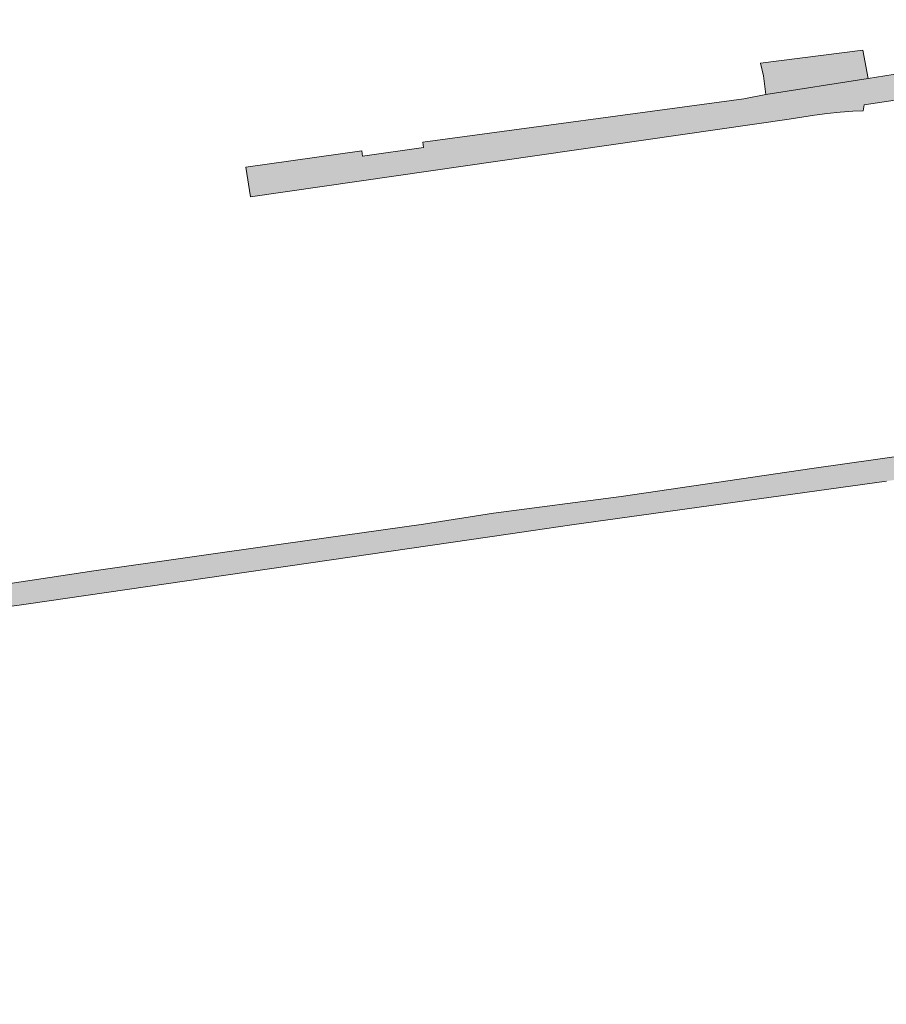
# Model space of a CAD drawing. Extents: x 97094 to 109644, y 463509 to 471969.
# Tile 190 of 256: x 103204 to 103259, y 468657 to 468719. Entities that reach past the tile are written whole.
import ezdxf

# ---------------------------------------------------------------- set-up
doc = ezdxf.new("R2010")
doc.units = 0
doc.layers.add('109 Onkruidbestrijding elementen', color=6, linetype='Continuous', lineweight=20, true_color=0xff00ff)

msp = doc.modelspace()

# ---------------------------------------------------------------- hatches: boundary and pattern name
at = {"layer": '109 Onkruidbestrijding elementen', "true_color": 0xff00ff}
for points in [[(103268.078, 468719.079), (103268.468, 468717.401), (103260.529, 468716.008), (103257.894, 468715.593), (103251.414, 468714.573), (103250.024, 468714.309), (103229.708, 468711.571), (103229.742, 468711.228), (103225.886, 468710.686), (103225.844, 468711.01), (103218.501, 468709.984), (103218.796, 468708.112), (103252.889, 468713.024), (103253.692, 468713.157), (103254.497, 468713.274), (103255.305, 468713.375), (103256.114, 468713.46), (103256.925, 468713.528), (103257.582, 468713.539), (103257.645, 468713.919), (103266.028, 468715.197), (103295.508, 468721.849), (103296.098, 468719.828), (103296.101, 468719.817), (103296.103, 468719.806), (103296.105, 468719.795), (103296.107, 468719.783), (103296.109, 468719.772), (103296.111, 468719.761), (103296.112, 468719.749), (103296.114, 468719.738), (103296.115, 468719.727), (103296.116, 468719.715), (103296.116, 468719.704), (103296.117, 468719.692), (103296.117, 468719.681), (103296.117, 468719.67), (103296.117, 468719.658), (103296.117, 468719.647), (103296.117, 468719.635), (103296.116, 468719.624), (103296.115, 468719.613), (103296.114, 468719.601), (103296.113, 468719.59), (103296.112, 468719.578), (103296.11, 468719.567), (103296.109, 468719.556), (103296.107, 468719.545), (103296.105, 468719.533), (103296.102, 468719.522), (103296.1, 468719.511), (103296.097, 468719.5), (103296.094, 468719.489), (103296.091, 468719.478), (103296.088, 468719.467), (103296.085, 468719.456), (103296.081, 468719.445), (103296.078, 468719.434), (103296.074, 468719.424), (103296.07, 468719.413), (103296.065, 468719.402), (103296.061, 468719.392), (103296.056, 468719.381), (103296.051, 468719.371), (103296.046, 468719.361), (103296.041, 468719.351), (103296.036, 468719.34), (103296.03, 468719.33), (103296.025, 468719.32), (103296.019, 468719.311), (103296.013, 468719.301), (103296.007, 468719.291), (103296.001, 468719.282), (103295.994, 468719.272), (103295.988, 468719.263), (103295.981, 468719.254), (103295.974, 468719.245), (103295.967, 468719.236), (103295.96, 468719.227), (103295.952, 468719.218), (103295.945, 468719.209), (103295.937, 468719.201), (103295.929, 468719.193), (103295.921, 468719.184), (103295.913, 468719.176), (103295.905, 468719.168), (103295.897, 468719.16), (103295.888, 468719.153), (103295.88, 468719.145), (103295.871, 468719.138), (103295.862, 468719.131), (103295.853, 468719.123), (103295.844, 468719.116), (103295.835, 468719.11), (103295.826, 468719.103), (103295.817, 468719.096), (103295.807, 468719.09), (103295.797, 468719.084), (103295.788, 468719.078), (103295.778, 468719.072), (103300.232, 468720.366), (103299.647, 468724.491), (103298.479, 468732.717), (103296.765, 468732.462), (103298.118, 468724.118), (103297.571, 468723.984), (103297.017, 468726.489), (103269.855, 468720.179), (103269.319, 468723.138), (103269.252, 468723.615), (103268.6, 468728.295), (103267.107, 468728.077), (103267.753, 468723.759), (103267.974, 468722.278), (103268.402, 468719.852), (103268.527, 468719.141), (103268.078, 468719.079)], [(103251.26, 468715.773), (103251.414, 468714.573), (103257.894, 468715.593), (103257.551, 468717.383), (103251.077, 468716.574), (103251.26, 468715.773)], [(103029.067, 468657.016), (103031.697, 468657.373), (103048.099, 468659.949), (103048.921, 468660.064), (103069.671, 468662.956), (103071.787, 468663.254), (103073.147, 468663.445), (103095.844, 468666.64), (103111.289, 468668.902), (103120.097, 468670.192), (103135.375, 468672.407), (103152.675, 468674.915), (103172.861, 468677.815), (103174.52, 468678.053), (103197.669, 468681.355), (103204.59, 468682.342), (103235.25, 468686.786), (103236.537, 468686.972), (103239.124, 468687.347), (103259.043, 468690.121), (103277.478, 468692.689), (103278.323, 468692.828), (103283.831, 468693.706), (103283.769, 468693.752), (103283.706, 468693.797), (103283.642, 468693.841), (103283.577, 468693.884), (103283.512, 468693.926), (103283.446, 468693.967), (103283.38, 468694.006), (103283.312, 468694.045), (103283.245, 468694.082), (103283.176, 468694.119), (103283.107, 468694.154), (103283.037, 468694.188), (103282.967, 468694.22), (103282.896, 468694.252), (103282.825, 468694.282), (103282.753, 468694.311), (103282.681, 468694.339), (103282.608, 468694.366), (103282.535, 468694.392), (103282.461, 468694.416), (103282.387, 468694.439), (103282.313, 468694.461), (103282.238, 468694.481), (103282.163, 468694.501), (103282.088, 468694.519), (103282.012, 468694.535), (103281.936, 468694.551), (103281.86, 468694.565), (103281.784, 468694.578), (103281.707, 468694.59), (103281.63, 468694.6), (103281.553, 468694.609), (103281.476, 468694.617), (103281.399, 468694.623), (103281.322, 468694.629), (103281.244, 468694.633), (103281.167, 468694.635), (103281.089, 468694.636), (103281.012, 468694.636), (103280.934, 468694.635), (103280.857, 468694.633), (103280.78, 468694.629), (103280.702, 468694.623), (103280.625, 468694.617), (103280.548, 468694.609), (103280.471, 468694.6), (103279.611, 468694.491), (103272.549, 468693.598), (103262.832, 468692.114), (103254.323, 468690.91), (103242.249, 468689.146), (103234.175, 468688.086), (103229.736, 468687.393), (103220.886, 468686.144), (103208.865, 468684.439), (103202.852, 468683.542), (103192.109, 468681.973), (103180.539, 468680.353), (103173.118, 468679.263), (103164.145, 468677.962), (103155.906, 468676.734), (103145.593, 468675.356), (103135.183, 468673.791), (103126.525, 468672.547), (103116.243, 468671.074), (103109.343, 468670.083), (103102.449, 468669.129), (103092.218, 468667.636), (103076.964, 468665.452), (103063.865, 468663.564), (103053.008, 468662.049), (103045.027, 468660.884), (103034.96, 468659.42), (103034.465, 468659.348), (103033.433, 468659.183), (103032.865, 468659.092), (103031.807, 468658.89), (103031.244, 468658.728), (103030.864, 468658.564), (103030.486, 468658.37), (103030.088, 468658.057), (103029.628, 468657.64), (103029.261, 468657.267), (103029.067, 468657.016)]]:
    msp.add_hatch(color=6, dxfattribs=at).paths.add_polyline_path(points)

# ---------------------------------------------------------------- linework, layer by layer
at = {"layer": '109 Onkruidbestrijding elementen', "color": 3, "true_color": 0x00ff00}
msp.add_lwpolyline([(103251.26, 468715.773), (103251.414, 468714.573), (103257.894, 468715.593), (103257.551, 468717.383), (103251.077, 468716.574), (103251.26, 468715.773)], close=True, dxfattribs=at)
for points in [[(103260.529, 468716.008), (103257.894, 468715.593), (103251.414, 468714.573), (103250.024, 468714.309), (103229.708, 468711.571), (103229.742, 468711.228), (103225.886, 468710.686), (103225.844, 468711.01), (103218.501, 468709.984), (103218.796, 468708.112), (103252.889, 468713.024), (103253.692, 468713.157), (103254.497, 468713.274), (103255.305, 468713.375), (103256.114, 468713.46), (103256.925, 468713.528), (103257.582, 468713.539), (103257.645, 468713.919), (103266.028, 468715.197)], [(103262.832, 468692.114), (103254.323, 468690.91), (103242.249, 468689.146), (103234.175, 468688.086), (103229.736, 468687.393), (103220.886, 468686.144), (103208.865, 468684.439), (103202.852, 468683.542)], [(103197.669, 468681.355), (103204.59, 468682.342), (103235.25, 468686.786), (103236.537, 468686.972), (103239.124, 468687.347), (103259.043, 468690.121)]]:
    msp.add_lwpolyline(points, dxfattribs=at)

doc.saveas('drawing.dxf')
